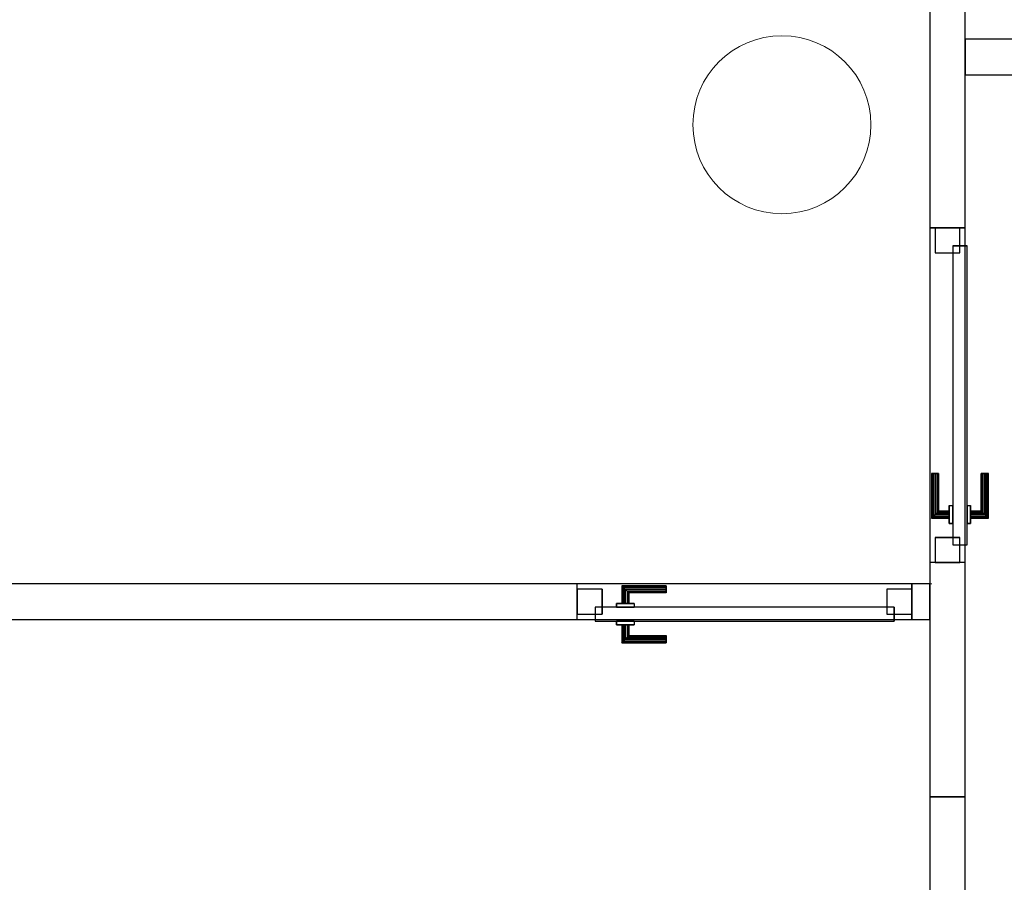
# Model space of a CAD drawing. Header units: metres. Extents: x 391.1 to 427.5, y 12.7 to 28.4.
# Tile 125 of 135: x 418.9 to 421.6, y 15.7 to 18.1. Entities that reach past the tile are written whole.
import ezdxf

# ---------------------------------------------------------------- set-up
doc = ezdxf.new("R2010")
doc.units = ezdxf.units.M
doc.layers.add('01_CARPINTERIA', color=5, linetype='Continuous', lineweight=25, true_color=0x0000ff)
for name, color, linetype, lineweight in [('A-COLS-____-MCUT', 7, 'Continuous', 18), ('A-COLS-____-OTLN', 7, 'Continuous', 18), ('A-GENM-____-OTLN', 7, 'Continuous', 18), ('A-WALL-____-MCUT', 7, 'Continuous', 25), ('A-WALL-____-OTLN', 7, 'Continuous', 25)]:
    doc.layers.add(name, color=color, linetype=linetype, lineweight=lineweight)

# ---------------------------------------------------------------- blocks, each defined once
blk = doc.blocks.new('Family - LONDR55-XX_ZZ-ARQ-CAA-M3D-Londres55-154555-04_PCI_P1')
at = {"layer": '01_CARPINTERIA', "color": 161, "true_color": 0xaaaaff}
for p, q in [((0.69, 0.1487), (0.69, 0.15)), ((0.69, 0.15), (0.69, 0.1487)), ((0.815, 0.15), (0.69, 0.15)), ((0.69, 0.145), (0.69, 0.1487)), ((0.69, 0.1487), (0.69, 0.145)), ((0.8137, 0.1487), (0.69, 0.1487)), ((0.8137, 0.1487), (0.69, 0.1487)), ((0.69, 0.14), (0.69, 0.145)), ((0.69, 0.145), (0.69, 0.14)), ((0.81, 0.145), (0.69, 0.145)), ((0.81, 0.145), (0.69, 0.145)), ((0.69, 0.135), (0.69, 0.14)), ((0.69, 0.14), (0.69, 0.135)), ((0.69, 0.14), (0.805, 0.14)), ((0.805, 0.14), (0.69, 0.14)), ((0.8, 0.135), (0.805, 0.14)), ((0.805, 0.14), (0.8, 0.135)), ((0.81, 0.145), (0.805, 0.14)), ((0.805, 0.14), (0.81, 0.145)), ((0.805, 0.14), (0.805, 0.1)), ((0.805, 0.1), (0.805, 0.14)), ((0.8137, 0.1487), (0.81, 0.145)), ((0.81, 0.145), (0.8137, 0.1487)), ((0.81, 0.1), (0.81, 0.145)), ((0.81, 0.1), (0.81, 0.145)), ((0.815, 0.15), (0.8137, 0.1487)), ((0.8137, 0.1487), (0.815, 0.15)), ((0.8137, 0.1), (0.8137, 0.1487)), ((0.8137, 0.1), (0.8137, 0.1487)), ((0.815, 0.1), (0.815, 0.15)), ((0.69, 0.135), (0.69, 0.1313)), ((0.69, 0.1313), (0.69, 0.135)), ((0.8, 0.135), (0.69, 0.135)), ((0.8, 0.135), (0.69, 0.135)), ((0.69, 0.1313), (0.69, 0.13)), ((0.69, 0.13), (0.69, 0.1313)), ((0.7963, 0.1313), (0.69, 0.1313)), ((0.7963, 0.1313), (0.69, 0.1313)), ((0.795, 0.13), (0.69, 0.13)), ((0.795, 0.13), (0.7963, 0.1313)), ((0.7963, 0.1313), (0.795, 0.13)), ((0.795, 0.1), (0.795, 0.13)), ((0.7963, 0.1313), (0.8, 0.135)), ((0.8, 0.135), (0.7963, 0.1313)), ((0.7963, 0.1), (0.7963, 0.1313)), ((0.7963, 0.1), (0.7963, 0.1313)), ((0.8, 0.1), (0.8, 0.135)), ((0.8, 0.1), (0.8, 0.135)), ((0.89, 0.09), (0.05, 0.09)), ((0.05, 0.09), (0.05, 0.05)), ((0.89, 0.09), (0.05, 0.09)), ((0.05, 0.05), (0.05, 0.09)), ((0.83, 0.1), (0.78, 0.1)), ((0.78, 0.1), (0.83, 0.1)), ((0.78, 0.09), (0.78, 0.1)), ((0.78, 0.09), (0.78, 0.1)), ((0.83, 0.09), (0.78, 0.09)), ((0.78, 0.09), (0.83, 0.09)), ((0.7963, 0.1), (0.795, 0.1)), ((0.795, 0.1), (0.7963, 0.1)), ((0.8, 0.1), (0.7963, 0.1)), ((0.7963, 0.1), (0.8, 0.1)), ((0.805, 0.1), (0.8, 0.1)), ((0.8, 0.1), (0.805, 0.1)), ((0.81, 0.1), (0.805, 0.1)), ((0.805, 0.1), (0.81, 0.1)), ((0.81, 0.1), (0.8137, 0.1)), ((0.8137, 0.1), (0.81, 0.1)), ((0.8137, 0.1), (0.815, 0.1)), ((0.815, 0.1), (0.8137, 0.1)), ((0.83, 0.09), (0.83, 0.1)), ((0.83, 0.1), (0.83, 0.09)), ((0.89, 0.05), (0.89, 0.09)), ((0.89, 0.05), (0.89, 0.09)), ((0.07, 0.07), (0, 0.07)), ((0, 0.07), (0, 0)), ((0.07, 0.07), (0, 0.07)), ((0, 0), (0, 0.07)), ((0.07, 0), (0.07, 0.07)), ((0.07, 0), (0.07, 0.07)), ((0.94, 0.07), (0.87, 0.07)), ((0.87, 0.07), (0.87, 0)), ((0.94, 0.07), (0.87, 0.07)), ((0.87, 0), (0.87, 0.07)), ((0.94, 0), (0.94, 0.07)), ((0.94, 0), (0.94, 0.07)), ((0.05, 0.05), (0.89, 0.05)), ((0.05, 0.05), (0.89, 0.05)), ((0.78, 0.05), (0.83, 0.05)), ((0.83, 0.05), (0.78, 0.05)), ((0.78, 0.04), (0.78, 0.05)), ((0.78, 0.04), (0.78, 0.05)), ((0.78, 0.04), (0.83, 0.04)), ((0.83, 0.04), (0.78, 0.04)), ((0.7963, 0.04), (0.795, 0.04)), ((0.795, 0.04), (0.7963, 0.04)), ((0.795, 0.01), (0.795, 0.04)), ((0.8, 0.04), (0.7963, 0.04)), ((0.7963, 0.04), (0.8, 0.04)), ((0.7963, 0.0087), (0.7963, 0.04)), ((0.7963, 0.0087), (0.7963, 0.04)), ((0.8, 0.04), (0.805, 0.04)), ((0.805, 0.04), (0.8, 0.04)), ((0.8, 0.005), (0.8, 0.04)), ((0.8, 0.005), (0.8, 0.04)), ((0.805, 0.04), (0.81, 0.04)), ((0.81, 0.04), (0.805, 0.04)), ((0.805, 0.04), (0.805, 0)), ((0.805, 0), (0.805, 0.04)), ((0.81, 0.04), (0.8137, 0.04)), ((0.8137, 0.04), (0.81, 0.04)), ((0.81, -0.005), (0.81, 0.04)), ((0.81, -0.005), (0.81, 0.04)), ((0.8137, 0.04), (0.815, 0.04)), ((0.815, 0.04), (0.8137, 0.04)), ((0.8137, -0.0087), (0.8137, 0.04)), ((0.8137, -0.0087), (0.8137, 0.04)), ((0.815, -0.01), (0.815, 0.04)), ((0.83, 0.04), (0.83, 0.05)), ((0.83, 0.05), (0.83, 0.04)), ((0, 0), (0.07, 0)), ((0, 0), (0.07, 0)), ((0.69, 0.0087), (0.69, 0.01)), ((0.69, 0.01), (0.69, 0.0087)), ((0.69, 0.01), (0.795, 0.01)), ((0.69, 0.005), (0.69, 0.0087)), ((0.69, 0.0087), (0.69, 0.005)), ((0.69, 0.0087), (0.7963, 0.0087)), ((0.69, 0.0087), (0.7963, 0.0087)), ((0.69, 0), (0.69, 0.005)), ((0.69, 0.005), (0.69, 0)), ((0.69, 0.005), (0.8, 0.005)), ((0.69, 0.005), (0.8, 0.005)), ((0.69, -0.005), (0.69, 0)), ((0.69, 0), (0.69, -0.005)), ((0.805, 0), (0.69, 0)), ((0.69, 0), (0.805, 0)), ((0.7963, 0.0087), (0.795, 0.01)), ((0.795, 0.01), (0.7963, 0.0087)), ((0.8, 0.005), (0.7963, 0.0087)), ((0.7963, 0.0087), (0.8, 0.005)), ((0.805, 0), (0.8, 0.005)), ((0.8, 0.005), (0.805, 0)), ((0.805, 0), (0.81, -0.005)), ((0.87, 0), (0.94, 0)), ((0.87, 0), (0.94, 0)), ((0.69, -0.005), (0.69, -0.0087)), ((0.69, -0.0087), (0.69, -0.005)), ((0.69, -0.005), (0.81, -0.005)), ((0.69, -0.005), (0.81, -0.005)), ((0.69, -0.0087), (0.69, -0.01)), ((0.69, -0.01), (0.69, -0.0087)), ((0.69, -0.0087), (0.8137, -0.0087)), ((0.69, -0.0087), (0.8137, -0.0087)), ((0.69, -0.01), (0.815, -0.01)), ((0.81, -0.005), (0.805, 0)), ((0.81, -0.005), (0.8137, -0.0087)), ((0.8137, -0.0087), (0.81, -0.005)), ((0.8137, -0.0087), (0.815, -0.01)), ((0.815, -0.01), (0.8137, -0.0087))]:
    blk.add_line(p, q, dxfattribs=at)
blk = doc.blocks.new('Family - Porta P1-154556-04_PCI_P1')
blk.add_blockref('Family - LONDR55-XX_ZZ-ARQ-CAA-M3D-Londres55-154555-04_PCI_P1', (0, 0))
blk = doc.blocks.new('Family - Pilar P1-154572-04_PCI_P1')
at = {"layer": 'A-COLS-____-MCUT', "color": 253, "true_color": 0xaaaaaa}
for start, end in [(360, 180), (180, 360)]:
    blk.add_arc((0.25, 0.25), 0.25, start, end, dxfattribs=at)
at = {"layer": 'A-COLS-____-OTLN', "color": 253, "true_color": 0xaaaaaa}
for start, end in [(360, 180), (180, 360)]:
    blk.add_arc((0.25, 0.25), 0.25, start, end, dxfattribs=at)
blk = doc.blocks.new('Family - Mampara P1-154691-04_PCI_P1')
at = {"layer": 'A-WALL-____-MCUT', "color": 253, "true_color": 0xaaaaaa}
for p, q in [((6.2313, 0.1), (5.6013, 0.1)), ((6.2313, 0), (6.2313, 0.1)), ((7.1713, 0.1), (7.1713, 0)), ((7.8292, 0.1), (7.1713, 0.1)), ((7.8292, 0), (7.8292, 0.1)), ((5.6013, 0), (6.2313, 0)), ((7.1713, 0), (7.8292, 0))]:
    blk.add_line(p, q, dxfattribs=at)
at = {"layer": 'A-WALL-____-OTLN', "color": 253, "true_color": 0xaaaaaa}
for p, q in [((7.8292, 0.1), (0, 0.1)), ((7.1713, 0.1), (6.2313, 0.1)), ((6.2313, 0.1), (6.2313, 0)), ((7.1713, 0.1), (7.1713, 0)), ((7.8292, 0), (7.8292, 0.1)), ((0, 0), (7.8292, 0)), ((6.2313, 0), (7.1713, 0))]:
    blk.add_line(p, q, dxfattribs=at)
at = {"layer": 'A-WALL-____-OTLN', "color": 253, "lineweight": 18, "true_color": 0xaaaaaa}
blk.add_line((0, 0), (7.8292, 0), dxfattribs=at)
blk = doc.blocks.new('Family - Vano de puerta P1-154699-04_PCI_P1')
at = {"layer": 'A-GENM-____-OTLN', "color": 253, "true_color": 0xaaaaaa}
for p, q in [((421.507, 17.5095), (421.407, 17.5095)), ((421.407, 17.5095), (421.407, 16.5695)), ((421.407, 16.5695), (421.407, 17.5095)), ((421.407, 17.5095), (421.507, 17.5095)), ((421.507, 16.5695), (421.507, 17.5095)), ((421.507, 17.5095), (421.507, 16.5695)), ((421.407, 16.5695), (421.507, 16.5695)), ((421.407, 16.5695), (421.507, 16.5695))]:
    blk.add_line(p, q, dxfattribs=at)
blk = doc.blocks.new('Family - Envans P1-154716-04_PCI_P1')
at = {"layer": 'A-WALL-____-MCUT', "color": 253, "true_color": 0xaaaaaa}
for p, q in [((2.7909, 0.1), (0, 0.1)), ((0, 0.1), (0, 0)), ((0, 0), (2.7909, 0))]:
    blk.add_line(p, q, dxfattribs=at)
at = {"layer": 'A-WALL-____-OTLN', "color": 253, "true_color": 0xaaaaaa}
for p, q in [((2.7909, 0.1), (0, 0.1)), ((0, 0.1), (0, 0)), ((0, 0), (2.7909, 0))]:
    blk.add_line(p, q, dxfattribs=at)
at = {"layer": 'A-WALL-____-OTLN', "color": 253, "lineweight": 18, "true_color": 0xaaaaaa}
blk.add_line((0, 0), (2.7909, 0), dxfattribs=at)
blk = doc.blocks.new('Family - LONDR55-XX_ZZ-ARQ-CAA-M3D-Londres55-154808-04_PCI_P1')
at = {"layer": '01_CARPINTERIA', "color": 161, "true_color": 0xaaaaff}
for p, q in [((0.69, 0.1487), (0.69, 0.15)), ((0.69, 0.15), (0.69, 0.1487)), ((0.815, 0.15), (0.69, 0.15)), ((0.69, 0.145), (0.69, 0.1487)), ((0.69, 0.1487), (0.69, 0.145)), ((0.8137, 0.1487), (0.69, 0.1487)), ((0.8137, 0.1487), (0.69, 0.1487)), ((0.69, 0.14), (0.69, 0.145)), ((0.69, 0.145), (0.69, 0.14)), ((0.81, 0.145), (0.69, 0.145)), ((0.81, 0.145), (0.69, 0.145)), ((0.69, 0.135), (0.69, 0.14)), ((0.69, 0.14), (0.69, 0.135)), ((0.69, 0.14), (0.805, 0.14)), ((0.805, 0.14), (0.69, 0.14)), ((0.8, 0.135), (0.805, 0.14)), ((0.805, 0.14), (0.8, 0.135)), ((0.81, 0.145), (0.805, 0.14)), ((0.805, 0.14), (0.81, 0.145)), ((0.805, 0.14), (0.805, 0.1)), ((0.805, 0.1), (0.805, 0.14)), ((0.8137, 0.1487), (0.81, 0.145)), ((0.81, 0.145), (0.8137, 0.1487)), ((0.81, 0.1), (0.81, 0.145)), ((0.81, 0.1), (0.81, 0.145)), ((0.815, 0.15), (0.8137, 0.1487)), ((0.8137, 0.1487), (0.815, 0.15)), ((0.8137, 0.1), (0.8137, 0.1487)), ((0.8137, 0.1), (0.8137, 0.1487)), ((0.815, 0.1), (0.815, 0.15)), ((0.69, 0.135), (0.69, 0.1313)), ((0.69, 0.1313), (0.69, 0.135)), ((0.8, 0.135), (0.69, 0.135)), ((0.8, 0.135), (0.69, 0.135)), ((0.69, 0.1313), (0.69, 0.13)), ((0.69, 0.13), (0.69, 0.1313)), ((0.7963, 0.1313), (0.69, 0.1313)), ((0.7963, 0.1313), (0.69, 0.1313)), ((0.795, 0.13), (0.69, 0.13)), ((0.795, 0.13), (0.7963, 0.1313)), ((0.7963, 0.1313), (0.795, 0.13)), ((0.795, 0.1), (0.795, 0.13)), ((0.7963, 0.1313), (0.8, 0.135)), ((0.8, 0.135), (0.7963, 0.1313)), ((0.7963, 0.1), (0.7963, 0.1313)), ((0.7963, 0.1), (0.7963, 0.1313)), ((0.8, 0.1), (0.8, 0.135)), ((0.8, 0.1), (0.8, 0.135)), ((0.89, 0.09), (0.05, 0.09)), ((0.05, 0.09), (0.05, 0.05)), ((0.89, 0.09), (0.05, 0.09)), ((0.05, 0.05), (0.05, 0.09)), ((0.83, 0.1), (0.78, 0.1)), ((0.78, 0.1), (0.83, 0.1)), ((0.78, 0.09), (0.78, 0.1)), ((0.78, 0.09), (0.78, 0.1)), ((0.83, 0.09), (0.78, 0.09)), ((0.78, 0.09), (0.83, 0.09)), ((0.7963, 0.1), (0.795, 0.1)), ((0.795, 0.1), (0.7963, 0.1)), ((0.8, 0.1), (0.7963, 0.1)), ((0.7963, 0.1), (0.8, 0.1)), ((0.805, 0.1), (0.8, 0.1)), ((0.8, 0.1), (0.805, 0.1)), ((0.81, 0.1), (0.805, 0.1)), ((0.805, 0.1), (0.81, 0.1)), ((0.81, 0.1), (0.8137, 0.1)), ((0.8137, 0.1), (0.81, 0.1)), ((0.8137, 0.1), (0.815, 0.1)), ((0.815, 0.1), (0.8137, 0.1)), ((0.83, 0.09), (0.83, 0.1)), ((0.83, 0.1), (0.83, 0.09)), ((0.89, 0.05), (0.89, 0.09)), ((0.89, 0.05), (0.89, 0.09)), ((0.07, 0.07), (0, 0.07)), ((0, 0.07), (0, 0)), ((0.07, 0.07), (0, 0.07)), ((0, 0), (0, 0.07)), ((0.07, 0), (0.07, 0.07)), ((0.07, 0), (0.07, 0.07)), ((0.94, 0.07), (0.87, 0.07)), ((0.87, 0.07), (0.87, 0)), ((0.94, 0.07), (0.87, 0.07)), ((0.87, 0), (0.87, 0.07)), ((0.94, 0), (0.94, 0.07)), ((0.94, 0), (0.94, 0.07)), ((0.05, 0.05), (0.89, 0.05)), ((0.05, 0.05), (0.89, 0.05)), ((0.78, 0.05), (0.83, 0.05)), ((0.83, 0.05), (0.78, 0.05)), ((0.78, 0.04), (0.78, 0.05)), ((0.78, 0.04), (0.78, 0.05)), ((0.78, 0.04), (0.83, 0.04)), ((0.83, 0.04), (0.78, 0.04)), ((0.7963, 0.04), (0.795, 0.04)), ((0.795, 0.04), (0.7963, 0.04)), ((0.795, 0.01), (0.795, 0.04)), ((0.8, 0.04), (0.7963, 0.04)), ((0.7963, 0.04), (0.8, 0.04)), ((0.7963, 0.0087), (0.7963, 0.04)), ((0.7963, 0.0087), (0.7963, 0.04)), ((0.8, 0.04), (0.805, 0.04)), ((0.805, 0.04), (0.8, 0.04)), ((0.8, 0.005), (0.8, 0.04)), ((0.8, 0.005), (0.8, 0.04)), ((0.805, 0.04), (0.81, 0.04)), ((0.81, 0.04), (0.805, 0.04)), ((0.805, 0.04), (0.805, 0)), ((0.805, 0), (0.805, 0.04)), ((0.81, 0.04), (0.8137, 0.04)), ((0.8137, 0.04), (0.81, 0.04)), ((0.81, -0.005), (0.81, 0.04)), ((0.81, -0.005), (0.81, 0.04)), ((0.8137, 0.04), (0.815, 0.04)), ((0.815, 0.04), (0.8137, 0.04)), ((0.8137, -0.0087), (0.8137, 0.04)), ((0.8137, -0.0087), (0.8137, 0.04)), ((0.815, -0.01), (0.815, 0.04)), ((0.83, 0.04), (0.83, 0.05)), ((0.83, 0.05), (0.83, 0.04)), ((0, 0), (0.07, 0)), ((0, 0), (0.07, 0)), ((0.69, 0.0087), (0.69, 0.01)), ((0.69, 0.01), (0.69, 0.0087)), ((0.69, 0.01), (0.795, 0.01)), ((0.69, 0.005), (0.69, 0.0087)), ((0.69, 0.0087), (0.69, 0.005)), ((0.69, 0.0087), (0.7963, 0.0087)), ((0.69, 0.0087), (0.7963, 0.0087)), ((0.69, 0), (0.69, 0.005)), ((0.69, 0.005), (0.69, 0)), ((0.69, 0.005), (0.8, 0.005)), ((0.69, 0.005), (0.8, 0.005)), ((0.69, -0.005), (0.69, 0)), ((0.805, 0), (0.69, 0)), ((0.69, 0), (0.805, 0)), ((0.7963, 0.0087), (0.795, 0.01)), ((0.795, 0.01), (0.7963, 0.0087)), ((0.8, 0.005), (0.7963, 0.0087)), ((0.7963, 0.0087), (0.8, 0.005)), ((0.805, 0), (0.8, 0.005)), ((0.8, 0.005), (0.805, 0)), ((0.87, 0), (0.94, 0)), ((0.87, 0), (0.94, 0)), ((0.69, 0), (0.69, -0.005)), ((0.69, -0.005), (0.69, -0.0087)), ((0.69, -0.0087), (0.69, -0.005)), ((0.69, -0.005), (0.81, -0.005)), ((0.69, -0.005), (0.81, -0.005)), ((0.69, -0.0087), (0.69, -0.01)), ((0.69, -0.01), (0.69, -0.0087)), ((0.69, -0.0087), (0.8137, -0.0087)), ((0.69, -0.0087), (0.8137, -0.0087)), ((0.69, -0.01), (0.815, -0.01)), ((0.805, 0), (0.81, -0.005)), ((0.81, -0.005), (0.805, 0)), ((0.81, -0.005), (0.8137, -0.0087)), ((0.8137, -0.0087), (0.81, -0.005)), ((0.8137, -0.0087), (0.815, -0.01)), ((0.815, -0.01), (0.8137, -0.0087))]:
    blk.add_line(p, q, dxfattribs=at)
blk = doc.blocks.new('Family - Porta P1-154809-04_PCI_P1')
blk.add_blockref('Family - LONDR55-XX_ZZ-ARQ-CAA-M3D-Londres55-154808-04_PCI_P1', (0, 0))
blk = doc.blocks.new('Family - Mampara P1-154922-04_PCI_P1')
at = {"layer": 'A-WALL-____-MCUT', "color": 253, "true_color": 0xaaaaaa}
for p, q in [((0.5, 0.1), (0, 0.1)), ((0, 0.1), (0, 0)), ((0.5, 0), (0.5, 0.1)), ((0, 0), (0.5, 0))]:
    blk.add_line(p, q, dxfattribs=at)
at = {"layer": 'A-WALL-____-OTLN', "color": 253, "true_color": 0xaaaaaa}
for p, q in [((0.5, 0.1), (0, 0.1)), ((0, 0.1), (0, 0)), ((0.5, 0), (0.5, 0.1)), ((0, 0), (0.5, 0))]:
    blk.add_line(p, q, dxfattribs=at)
at = {"layer": 'A-WALL-____-OTLN', "color": 253, "lineweight": 18, "true_color": 0xaaaaaa}
blk.add_line((0, 0), (0.5, 0), dxfattribs=at)
blk = doc.blocks.new('Family - Mampara P1-154968-04_PCI_P1')
at = {"layer": 'A-WALL-____-MCUT', "color": 253, "true_color": 0xaaaaaa}
for p, q in [((0.05, 0.1), (0, 0.1)), ((0, 0.1), (0, 0)), ((0.05, 0), (0.05, 0.1)), ((2.8097, 0.1), (0.99, 0.1)), ((0.99, 0.1), (0.99, 0)), ((0, 0), (0.05, 0)), ((0.99, 0), (4.2289, 0))]:
    blk.add_line(p, q, dxfattribs=at)
at = {"layer": 'A-WALL-____-OTLN', "color": 253, "true_color": 0xaaaaaa}
for p, q in [((2.8097, 0.1), (0, 0.1)), ((0, 0.1), (0, 0)), ((0.99, 0.1), (0.05, 0.1)), ((0.05, 0.1), (0.05, 0)), ((0.99, 0.1), (0.99, 0)), ((0, 0), (18.0318, 0)), ((0.05, 0), (0.99, 0))]:
    blk.add_line(p, q, dxfattribs=at)
at = {"layer": 'A-WALL-____-OTLN', "color": 253, "lineweight": 18, "true_color": 0xaaaaaa}
blk.add_line((-0.0059, 0), (18.0318, 0), dxfattribs=at)
blk = doc.blocks.new('Family - Vano de puerta P1-154978-04_PCI_P1')
at = {"layer": 'A-GENM-____-OTLN', "color": 253, "true_color": 0xaaaaaa}
for p, q in [((420.417, 16.5095), (420.417, 16.4095)), ((421.357, 16.5095), (420.417, 16.5095)), ((420.417, 16.5095), (420.417, 16.4095)), ((420.417, 16.5095), (421.357, 16.5095)), ((421.357, 16.4095), (421.357, 16.5095)), ((421.357, 16.5095), (421.357, 16.4095)), ((420.417, 16.4095), (421.357, 16.4095)), ((421.357, 16.4095), (420.417, 16.4095))]:
    blk.add_line(p, q, dxfattribs=at)
blk = doc.blocks.new('LONDR55-XX_ZZ-ARQ-CAA-M3D-Londres55_ifc-1-04_PCI_P1')
at = {"layer": '01_CARPINTERIA', "color": 253, "lineweight": 18, "true_color": 0xaaaaaa}
for name, p, rotation in [('Family - Porta P1-154809-04_PCI_P1', (421.422, 17.5095), 269.9999999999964), ('Family - Porta P1-154556-04_PCI_P1', (421.357, 16.4945), 180)]:
    blk.add_blockref(name, p, dxfattribs=dict(at, rotation=rotation))
at = {"layer": 'A-COLS-____-OTLN', "color": 253, "lineweight": 18, "true_color": 0xaaaaaa}
blk.add_blockref('Family - Pilar P1-154572-04_PCI_P1', (420.742, 17.5495), dxfattribs=at)
at = {"layer": 'A-GENM-____-OTLN', "color": 253, "lineweight": 18, "true_color": 0xaaaaaa}
for name in ['Family - Vano de puerta P1-154699-04_PCI_P1', 'Family - Vano de puerta P1-154978-04_PCI_P1']:
    blk.add_blockref(name, (0, 0), dxfattribs=at)
at = {"layer": 'A-WALL-____-OTLN', "color": 253, "lineweight": 18, "true_color": 0xaaaaaa}
for name, p, rotation in [('Family - Mampara P1-154691-04_PCI_P1', (421.407, 23.7407), 269.9999999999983), ('Family - Mampara P1-154968-04_PCI_P1', (421.407, 16.5095), 180), ('Family - Envans P1-154716-04_PCI_P1', (421.407, 15.9116), 270)]:
    blk.add_blockref(name, p, dxfattribs=dict(at, rotation=rotation))
blk.add_blockref('Family - Mampara P1-154922-04_PCI_P1', (421.507, 17.9395), dxfattribs=at)

msp = doc.modelspace()

# ---------------------------------------------------------------- block references
at = {"lineweight": 5}
msp.add_blockref('LONDR55-XX_ZZ-ARQ-CAA-M3D-Londres55_ifc-1-04_PCI_P1', (0, 0), dxfattribs=at)

doc.saveas('drawing.dxf')
